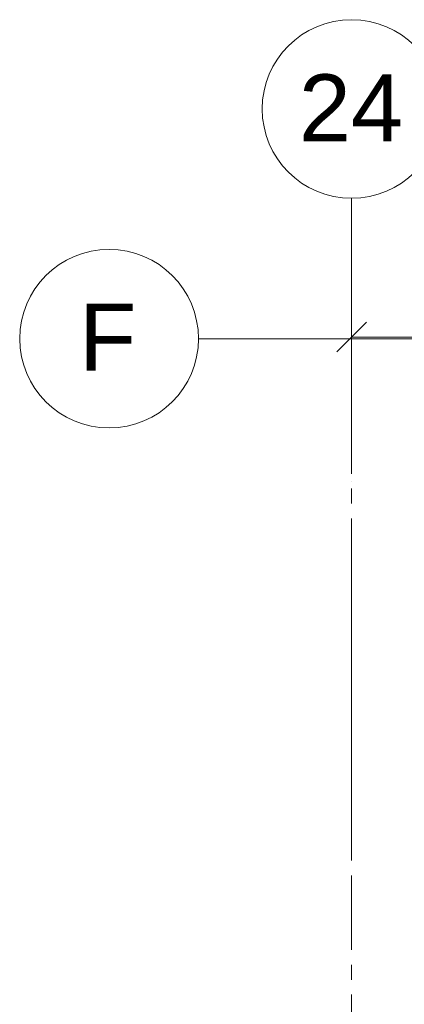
# Model space of a CAD drawing. Header units: millimetres. Extents: x 904 to 79999, y -5904 to 48978.
# Tile 15 of 21: x 44581 to 47163, y 42317 to 48934. Entities that reach past the tile are written whole.
import ezdxf

# ---------------------------------------------------------------- set-up
doc = ezdxf.new("R2010")
doc.units = ezdxf.units.MM
doc.linetypes.add('IMPORT-HP_01_CER_B', pattern=[800, 500, -100, 100, -100])
doc.linetypes.add('Čerchovaná 20mm', pattern=[3000, 2000, -500, 0, -500])
for name, color, linetype, lineweight in [('CA_IMPORTY18', 8, 'Continuous', 9), ('CA_KOTY', 3, 'Continuous', 9), ('CA_KOTY-100', 3, 'Continuous', 9), ('CA_OSY', 5, 'Continuous', 9), ('CA_TEXT35', 62, 'Continuous', 9)]:
    doc.layers.add(name, color=color, linetype=linetype, lineweight=lineweight)
doc.styles.add('Arial', font='arial.ttf', dxfattribs={"height": 450})
doc.styles.add('Arial_3', font='arial.ttf', dxfattribs={"width": 0.8, "height": 200})
doc.dimstyles.new('HP_Přímá_-_2_mm_Ariel_1-100', dxfattribs={"dimscale": 304.8, "dimtxt": 204.05188, "dimasz": 0.656168, "dimexe": 0.328084, "dimexo": 0.0625, "dimgap": 0.164042, "dimtad": 1, "dimdec": 0, "dimzin": 0, "dimdsep": 46, "dimtxsty": 'Arial_3', "dimblk1": 'OBLIQUE', "dimblk2": 'OBLIQUE', "dimsah": 1, "dimcen": 0.09, "dimazin": 0, "dimtfac": 1, "dimtdec": 4, "dimtix": 1, "dimtmove": 0, "dimatfit": 3, "dimfxl": 0.984252, "dimfxlon": 1, "dimtvp": 1, "dimtolj": 1, "dimtzin": 0, "dimarcsym": 2})

# ---------------------------------------------------------------- blocks, each defined once
blk = doc.blocks.new('ocelová kce final - 11542_003_OK-HALA_TaO-2_ET_AciS_2025-05-29_upr_dwg-2597525-PŮDORYS 1_NP -vestavek V8b')
at = {"layer": 'CA_IMPORTY18', "color": 57, "linetype": 'IMPORT-HP_01_CER_B'}
blk.add_line((265640, 36282.2), (265640, 47547), dxfattribs=at)
blk = doc.blocks.new('ocelová kce final - ocelová kce final-2597615-PŮDORYS 1_NP -vestavek V8b')
blk.add_blockref('ocelová kce final - 11542_003_OK-HALA_TaO-2_ET_AciS_2025-05-29_upr_dwg-2597525-PŮDORYS 1_NP -vestavek V8b', (0, 0))
blk = doc.blocks.new('Osnova - Bublina osnovy 12mm-4850-PŮDORYS 1_NP -vestavek V8b')
at = {"layer": 'CA_TEXT35'}
blk.add_circle((0, 0), 6, dxfattribs=at)
blk = doc.blocks.new('DIMBLOCK91-PŮDORYS 1_NP -vestavek V8b')
at = {"layer": 'CA_KOTY-100'}
for p, q in [((46809.2, 46800.9), (46909.2, 46900.9)), ((46809.2, 46800.9), (46809.2, 46900.9)), ((49541.2, 46800.9), (49641.2, 46900.9)), ((49541.2, 46800.9), (49541.2, 46900.9)), ((46809.2, 46800.9), (46709.2, 46700.9)), ((49541.2, 46800.9), (46809.2, 46800.9)), ((46809.2, 46800.9), (46809.2, 46500.9)), ((49541.2, 46800.9), (49441.2, 46700.9)), ((49541.2, 46800.9), (49541.2, 46500.9))]:
    blk.add_line(p, q, dxfattribs=at)
at = {"layer": 'CA_KOTY-100', "color": 0, "insert": (47930.3, 47110.5), "char_height": 200, "width": 587.669, "attachment_point": 1, "line_spacing_factor": 0.941778, "style": 'Arial_3'}
blk.add_mtext('2732', dxfattribs=at)
blk = doc.blocks.new('_Oblique')
at = {"color": 0, "linetype": 'ByBlock', "lineweight": -2}
blk.add_line((-0.5, -0.5), (0.5, 0.5), dxfattribs=at)

msp = doc.modelspace()

# ---------------------------------------------------------------- linework, layer by layer
at = {"layer": 'CA_OSY', "linetype": 'Čerchovaná 20mm'}
for p, q in [((46809.2, 37327.2), (46809.2, 47733.5)), ((45781.4, 46789.9), (57640, 46789.9))]:
    msp.add_line(p, q, dxfattribs=at)

# ---------------------------------------------------------------- block references
at = {"layer": 'CA_IMPORTY18', "color": 57}
msp.add_blockref('ocelová kce final - ocelová kce final-2597615-PŮDORYS 1_NP -vestavek V8b', (-218830.8, 0), dxfattribs=at)
at = {"layer": 'CA_TEXT35', "xscale": 99.99999999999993, "yscale": 99.99999999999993, "zscale": 99.99999999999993}
msp.add_blockref('Osnova - Bublina osnovy 12mm-4850-PŮDORYS 1_NP -vestavek V8b', (46809.2, 48333.5), dxfattribs=at)
at = {"layer": 'CA_TEXT35', "xscale": 99.99999999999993, "yscale": 99.99999999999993, "zscale": 99.99999999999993, "rotation": 269.9999999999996}
msp.add_blockref('Osnova - Bublina osnovy 12mm-4850-PŮDORYS 1_NP -vestavek V8b', (45181.4, 46789.9), dxfattribs=at)

# ---------------------------------------------------------------- dimensions: what is measured, and where the dimension line sits
at = {"layer": 'CA_KOTY'}
dim = msp.add_linear_dim(base=(46809.2, 46800.9), p1=(49541.2, 46500.9), p2=(46809.2, 46500.9), dimstyle='HP_Přímá_-_2_mm_Ariel_1-100', override={"dimpost": '<>', "dimfxl": 2731.952824}, dxfattribs=at)
dim.commit()
dim.dimension.update_dxf_attribs({"geometry": 'DIMBLOCK91-PŮDORYS 1_NP -vestavek V8b', "text_midpoint": (48175.2, 46953.1)})

# ---------------------------------------------------------------- next in the draw order: texts
at = {"layer": 'CA_TEXT35', "char_height": 450, "attachment_point": 1, "style": 'Arial', "bg_fill": 3, "box_fill_scale": 1.25, "bg_fill_color": 256, "bg_fill_true_color": 13158600, "bg_fill_transparency": 0}
for s, insert, width in [('24', (46455.1, 48566.1), 849.789), ('\\fArial|b0|i0|c238|p34|;F', (44980.3, 47025.1), 472.996)]:
    msp.add_mtext(s, dxfattribs=dict(at, insert=insert, width=width))

doc.saveas('drawing.dxf')
